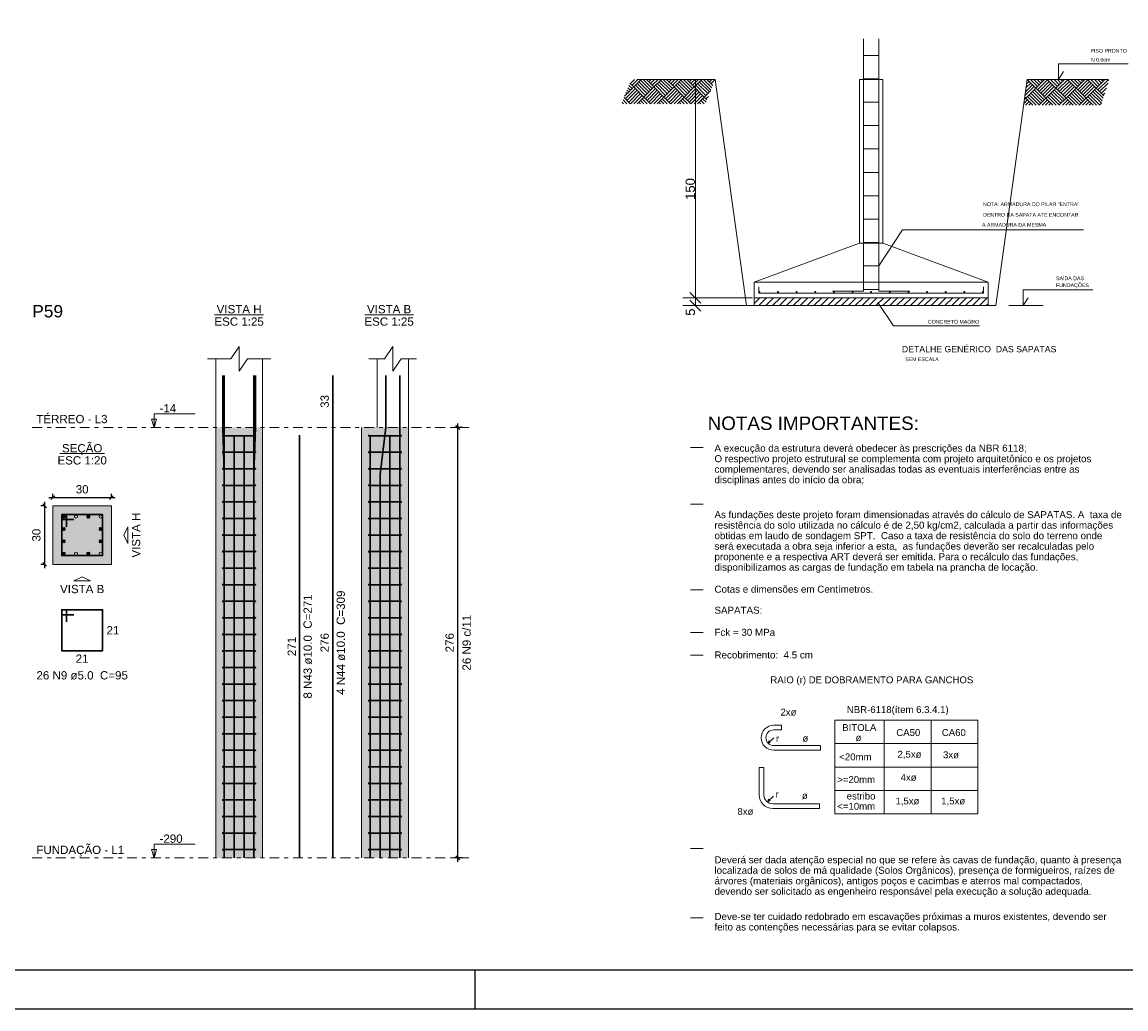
# Model space of a CAD drawing. Header units: millimetres. Extents: x 0 to 119, y 0 to 84.
# Tile 11 of 16: x 70 to 99, y 0 to 25. Entities that reach past the tile are written whole.
import ezdxf

# ---------------------------------------------------------------- set-up
doc = ezdxf.new("R2010")
doc.units = ezdxf.units.MM
doc.header["$MEASUREMENT"] = 0
doc.linetypes.add('DASHDOT', pattern=[2.54, 1.27, -0.635, 0, -0.635])
doc.linetypes.add('NULL', pattern=[0])
doc.layers.get('0').update_dxf_attribs({"lineweight": 18})
for name, color, linetype, lineweight in [('COTA', 7, 'Continuous', 5), ('Descrição da armadura', 7, 'Continuous', 0), ('DT-Barras na forma', 2, 'Continuous', 30), ('DT-Barras no corte', 5, 'Continuous', 5), ('DT-Barras rebatidas', 2, 'Continuous', 30), ('DT-Cotas', 9, 'Continuous', 5), ('DT-Estribos na forma', 2, 'Continuous', 30), ('DT-Forma', 5, 'Continuous', 5), ('DT-Hachura seção pilares', 254, 'Continuous', 5), ('DT-Hachura vista pilares', 254, 'Continuous', 5), ('DT-Pontilhado', 9, 'DASHDOT', 5), ('DT-Textos', 7, 'Continuous', 5), ('DT-Título', 3, 'Continuous', 20), ('Textos armaduras', 7, 'Continuous', 0)]:
    doc.layers.add(name, color=color, linetype=linetype, lineweight=lineweight)
doc.layers.add('SEDUC_MARF', color=1, linetype='Continuous')
doc.layers.add('SEDUC_MARGG', color=7, linetype='Continuous')
doc.styles.add('Arial', font='txt')
doc.dimstyles.new('UM_20.000000', dxfattribs={"dimtxt": 0.18, "dimasz": 0.1, "dimexe": 0.1, "dimexo": 0.2, "dimgap": 0, "dimtad": 1, "dimtih": 1, "dimtoh": 1, "dimdec": 1, "dimlfac": 20, "dimzin": 0, "dimdsep": 46, "dimtxsty": 'Standard', "dimcen": 0.09, "dimdle": 0.1, "dimadec": 1, "dimazin": 2, "dimtfac": 1, "dimtdec": 4, "dimtofl": 0, "dimtmove": 0, "dimatfit": 3, "dimfxl": 1, "dimtolj": 1, "dimarcsym": 0})
doc.dimstyles.new('UM_25.000000', dxfattribs={"dimtxt": 0.18, "dimasz": 0.1, "dimexe": 0.1, "dimexo": 0.2, "dimgap": 0, "dimtad": 1, "dimtih": 1, "dimtoh": 1, "dimdec": 1, "dimlfac": 25, "dimzin": 0, "dimdsep": 46, "dimtxsty": 'Standard', "dimcen": 0.09, "dimdle": 0.1, "dimadec": 1, "dimazin": 2, "dimtfac": 1, "dimtdec": 4, "dimtofl": 0, "dimtmove": 0, "dimatfit": 3, "dimfxl": 1, "dimtolj": 1, "dimarcsym": 0})

# ---------------------------------------------------------------- blocks, each defined once
blk = doc.blocks.new('_Oblique')
at = {"color": 0, "linetype": 'ByBlock', "lineweight": -2}
blk.add_line((-0.5, -0.5), (0.5, 0.5), dxfattribs=at)
blk = doc.blocks.new('*D123')
at = {"layer": 'Defpoints', "color": 0}
for p in [(71.081, 12.9), (70.87, 11.4), (71.081, 11.4)]:
    blk.add_point(p, dxfattribs=at)
at = {"layer": 'DT-Cotas', "color": 0, "lineweight": -2}
for p, q in [((70.881, 12.9), (70.77, 12.9)), ((70.87, 13), (70.87, 11.3)), ((70.881, 11.4), (70.77, 11.4))]:
    blk.add_line(p, q, dxfattribs=at)
at = {"layer": 'DT-Cotas', "color": 0, "lineweight": -2, "xscale": 0.1, "yscale": 0.1, "zscale": 0.1}
for p, rotation in [((70.87, 12.9), 90), ((70.87, 11.4), 270)]:
    blk.add_blockref('_Oblique', p, dxfattribs=dict(at, rotation=rotation))
at = {"layer": 'DT-Cotas', "color": 7, "insert": (70.658, 12.15), "char_height": 0.2118, "attachment_point": 5, "rotation": 90, "style": 'Arial'}
blk.add_mtext('\\A1;30', dxfattribs=at)
blk = doc.blocks.new('*D124')
at = {"layer": 'Defpoints', "color": 0}
for p in [(72.581, 13.112), (71.081, 12.9), (72.581, 12.9)]:
    blk.add_point(p, dxfattribs=at)
at = {"layer": 'DT-Cotas', "color": 0, "lineweight": -2}
for p, q in [((70.981, 13.112), (72.681, 13.112)), ((71.081, 13.1), (71.081, 13.212)), ((72.581, 13.1), (72.581, 13.212))]:
    blk.add_line(p, q, dxfattribs=at)
at = {"layer": 'DT-Cotas', "color": 0, "lineweight": -2, "xscale": 0.1, "yscale": 0.1, "zscale": 0.1, "rotation": 180}
blk.add_blockref('_Oblique', (71.081, 13.112), dxfattribs=at)
at = {"layer": 'DT-Cotas', "color": 0, "lineweight": -2, "xscale": 0.1, "yscale": 0.1, "zscale": 0.1}
blk.add_blockref('_Oblique', (72.581, 13.112), dxfattribs=at)
at = {"layer": 'DT-Cotas', "color": 7, "insert": (71.831, 13.324), "char_height": 0.2118, "attachment_point": 5, "rotation": 0.0057, "style": 'Arial'}
blk.add_mtext('\\A1;30', dxfattribs=at)
blk = doc.blocks.new('*D125')
at = {"layer": 'Defpoints', "color": 0}
for p in [(81.468, 14.912), (81.786, 14.912), (81.786, 3.872)]:
    blk.add_point(p, dxfattribs=at)
at = {"layer": 'DT-Cotas', "color": 0, "lineweight": -2}
for p, q in [((81.468, 3.772), (81.468, 15.012)), ((81.586, 14.912), (81.368, 14.912)), ((81.586, 3.872), (81.368, 3.872))]:
    blk.add_line(p, q, dxfattribs=at)
at = {"layer": 'DT-Cotas', "color": 0, "lineweight": -2, "xscale": 0.1, "yscale": 0.1, "zscale": 0.1}
for p, rotation in [((81.468, 14.912), 90), ((81.468, 3.872), 270)]:
    blk.add_blockref('_Oblique', p, dxfattribs=dict(at, rotation=rotation))
at = {"layer": 'DT-Cotas', "color": 7, "insert": (81.256, 9.392), "char_height": 0.2118, "attachment_point": 5, "rotation": 90, "style": 'Arial'}
blk.add_mtext('\\A1;276', dxfattribs=at)

msp = doc.modelspace()

# ---------------------------------------------------------------- hatches: boundary and pattern name
at = {"layer": 'DT-Hachura seção pilares', "linetype": 'Continuous'}
msp.add_hatch(color=254, dxfattribs=at).paths.add_polyline_path([(71.0814, 11.4001), (71.0814, 11.4001), (72.5814, 11.4001), (72.5814, 12.9001), (71.0814, 12.9001), (71.0814, 11.4001)])
at = {"layer": 'DT-Hachura vista pilares', "linetype": 'Continuous'}
for points in [[(75.2557, 3.8722), (75.2557, 14.9122), (76.4557, 14.9122), (76.4557, 3.8722), (75.2557, 3.8722)], [(78.9973, 3.8722), (78.9973, 14.9122), (80.1973, 14.9122), (80.1973, 3.8722), (78.9973, 3.8722)]]:
    msp.add_hatch(color=254, dxfattribs=at).paths.add_polyline_path(points)

# ---------------------------------------------------------------- linework, layer by layer
at = {"layer": 'COTA', "color": 4}
for p, q in [((91.8705, 24.8785), (91.8705, 18.407)), ((92.2585, 24.8785), (92.2585, 18.407)), ((91.8705, 24.4527), (92.2585, 24.4527)), ((91.8705, 23.8527), (92.2585, 23.8527)), ((91.8705, 23.2527), (92.2585, 23.2527)), ((91.8705, 22.6527), (92.2585, 22.6527)), ((91.8705, 22.0527), (92.2585, 22.0527)), ((91.8705, 21.4527), (92.2585, 21.4527)), ((91.8705, 20.8527), (92.2585, 20.8527)), ((91.8705, 20.2527), (92.2585, 20.2527)), ((91.8705, 19.6527), (92.2585, 19.6527)), ((91.8705, 19.0527), (92.2585, 19.0527)), ((91.0705, 18.407), (91.8705, 18.407)), ((91.8705, 18.4527), (92.2585, 18.4527)), ((93.0585, 18.407), (92.2585, 18.407)), ((87.4333, 14.398), (87.7536, 14.398)), ((87.4333, 12.9476), (87.7536, 12.9476)), ((87.4333, 10.7513), (87.7536, 10.7513)), ((87.4333, 9.6529), (87.7536, 9.6529)), ((87.4333, 9.0725), (87.7536, 9.0725)), ((91.1373, 5.0024), (91.1373, 7.4024)), ((91.1373, 7.4024), (94.7996, 7.4024)), ((92.3996, 5.0024), (92.3996, 7.4024)), ((93.5996, 5.0024), (93.5996, 7.4024)), ((94.7996, 7.4024), (94.7996, 5.0024)), ((91.1373, 6.8024), (94.7996, 6.8024)), ((91.1373, 6.2024), (94.7996, 6.2024)), ((91.1373, 5.6024), (94.7996, 5.6024)), ((91.1373, 5.0024), (94.7996, 5.0024)), ((87.4333, 4.112), (87.7536, 4.112)), ((87.4333, 2.3375), (87.7536, 2.3375))]:
    msp.add_line(p, q, dxfattribs=at)
at = {"layer": 'COTA'}
for p, q in [((98.658, 24.2398), (96.8649, 24.2398)), ((96.8649, 23.8357), (96.8649, 24.2398)), ((92.3645, 23.8357), (91.7645, 23.8357)), ((91.7645, 23.8357), (91.7645, 19.6357)), ((92.3645, 19.6357), (92.3645, 23.8357)), ((96.8649, 23.8357), (96.9962, 24.0375)), ((91.7645, 19.6357), (89.0645, 18.6357)), ((92.3645, 19.6357), (91.7645, 19.6357)), ((95.0645, 18.6357), (92.3645, 19.6357)), ((89.0645, 18.6357), (95.0645, 18.6357)), ((89.0645, 18.6357), (89.0645, 18.2357)), ((89.1845, 18.5157), (89.1845, 18.3557)), ((94.9445, 18.3557), (94.9445, 18.5157)), ((95.0645, 18.2357), (95.0645, 18.6357)), ((97.7537, 18.4398), (95.9606, 18.4398)), ((95.9606, 18.0357), (95.9606, 18.4398)), ((95.0645, 18.2357), (89.0645, 18.2357)), ((89.0645, 18.2357), (89.0645, 18.0357)), ((89.0645, 18.2357), (95.0645, 18.2357)), ((89.1845, 18.3557), (94.9445, 18.3557)), ((95.0645, 18.0357), (95.0645, 18.2357)), ((95.9606, 18.0357), (96.0919, 18.2375)), ((89.0645, 18.0357), (95.0645, 18.0357))]:
    msp.add_line(p, q, dxfattribs=at)
at = {"layer": 'COTA', "color": 9}
for p, q in [((85.8895, 23.7298), (85.9955, 23.8357)), ((85.9326, 23.6867), (86.0817, 23.8357)), ((85.9757, 23.6436), (86.1679, 23.8357)), ((88.0645, 23.8357), (86.0544, 23.8357)), ((86.4068, 23.5574), (86.1482, 23.816)), ((86.4499, 23.6005), (86.2146, 23.8357)), ((86.493, 23.6436), (86.3008, 23.8357)), ((86.3206, 23.816), (86.3403, 23.8357)), ((86.3637, 23.7729), (86.4265, 23.8357)), ((86.4068, 23.7298), (86.5127, 23.8357)), ((86.4499, 23.6867), (86.5989, 23.8357)), ((86.493, 23.6436), (86.6851, 23.8357)), ((86.924, 23.5574), (86.6654, 23.816)), ((86.9671, 23.6005), (86.7319, 23.8357)), ((87.0103, 23.6436), (86.8181, 23.8357)), ((86.8378, 23.816), (86.8576, 23.8357)), ((86.8809, 23.7729), (86.9438, 23.8357)), ((86.924, 23.7298), (87.03, 23.8357)), ((86.9671, 23.6867), (87.1162, 23.8357)), ((87.0103, 23.6436), (87.2024, 23.8357)), ((87.4413, 23.5574), (87.1827, 23.816)), ((87.4844, 23.6005), (87.2492, 23.8357)), ((87.5275, 23.6436), (87.3354, 23.8357)), ((87.3551, 23.816), (87.3748, 23.8357)), ((87.3982, 23.7729), (87.461, 23.8357)), ((87.4413, 23.7298), (87.5473, 23.8357)), ((87.4844, 23.6867), (87.6335, 23.8357)), ((87.5275, 23.6436), (87.7197, 23.8357)), ((87.9542, 23.5617), (87.6999, 23.816)), ((87.979, 23.6231), (87.7664, 23.8357)), ((88.0039, 23.6845), (87.8526, 23.8357)), ((87.8724, 23.816), (87.8921, 23.8357)), ((87.9155, 23.7729), (87.9783, 23.8357)), ((87.9586, 23.7298), (88.0645, 23.8357)), ((88.8645, 18.0357), (88.0645, 23.8357)), ((95.2645, 18.0357), (96.0645, 23.8357)), ((96.0486, 23.7206), (96.1141, 23.7861)), ((96.0624, 23.8206), (96.071, 23.8292)), ((96.0645, 23.8357), (98.1336, 23.8357)), ((96.2866, 23.6137), (96.0645, 23.8357)), ((96.3297, 23.6568), (96.1507, 23.8357)), ((96.3728, 23.6999), (96.2369, 23.8357)), ((96.2866, 23.6137), (96.5086, 23.8357)), ((96.4159, 23.743), (96.3231, 23.8357)), ((96.3297, 23.5706), (96.5883, 23.8292)), ((96.3728, 23.5275), (96.6314, 23.7861)), ((96.459, 23.7861), (96.4094, 23.8357)), ((96.5021, 23.8292), (96.4956, 23.8357)), ((96.8038, 23.6137), (96.5818, 23.8357)), ((96.8469, 23.6568), (96.668, 23.8357)), ((96.89, 23.6999), (96.7542, 23.8357)), ((96.8038, 23.6137), (97.0259, 23.8357)), ((96.9331, 23.743), (96.8404, 23.8357)), ((96.8469, 23.5706), (97.1056, 23.8292)), ((96.89, 23.5275), (97.1487, 23.7861)), ((96.9762, 23.7861), (96.9266, 23.8357)), ((97.0193, 23.8292), (97.0128, 23.8357)), ((97.3211, 23.6137), (97.099, 23.8357)), ((97.3642, 23.6568), (97.1853, 23.8357)), ((97.4073, 23.6999), (97.2715, 23.8357)), ((97.3211, 23.6137), (97.5431, 23.8357)), ((97.4504, 23.743), (97.3577, 23.8357)), ((97.3642, 23.5706), (97.6228, 23.8292)), ((97.4073, 23.5275), (97.6659, 23.7861)), ((97.4935, 23.7861), (97.4439, 23.8357)), ((97.5366, 23.8292), (97.5301, 23.8357)), ((97.8383, 23.6137), (97.6163, 23.8357)), ((97.8814, 23.6568), (97.7025, 23.8357)), ((97.9246, 23.6999), (97.7887, 23.8357)), ((97.8383, 23.6137), (98.0604, 23.8357)), ((97.9677, 23.743), (97.8749, 23.8357)), ((97.8814, 23.5706), (98.1401, 23.8292)), ((98.0108, 23.7861), (97.9611, 23.8357)), ((98.0539, 23.8292), (98.0474, 23.8357)), ((98.1614, 23.8079), (98.1336, 23.8357)), ((85.7423, 23.4102), (85.9757, 23.6436)), ((85.7602, 23.3418), (86.0188, 23.6005)), ((85.8033, 23.4712), (85.7775, 23.497)), ((85.8464, 23.5143), (85.8023, 23.5583)), ((85.8033, 23.2987), (86.0619, 23.5574)), ((85.8895, 23.5574), (85.8272, 23.6197)), ((85.8464, 23.2556), (86.105, 23.5143)), ((85.9326, 23.6005), (85.852, 23.681)), ((85.9757, 23.6436), (85.8769, 23.7424)), ((86.2344, 23.3849), (85.9757, 23.6436)), ((86.2775, 23.4281), (86.0188, 23.6867)), ((86.3206, 23.4712), (86.0619, 23.7298)), ((86.3637, 23.5143), (86.105, 23.7729)), ((86.2344, 23.3849), (86.493, 23.6436)), ((86.2775, 23.3418), (86.5361, 23.6005)), ((86.3206, 23.2987), (86.5792, 23.5574)), ((86.3637, 23.2556), (86.6223, 23.5143)), ((86.7516, 23.3849), (86.493, 23.6436)), ((86.7947, 23.4281), (86.5361, 23.6867)), ((86.8378, 23.4712), (86.5792, 23.7298)), ((86.8809, 23.5143), (86.6223, 23.7729)), ((86.7516, 23.3849), (87.0103, 23.6436)), ((86.7947, 23.3418), (87.0534, 23.6005)), ((86.8378, 23.2987), (87.0965, 23.5574)), ((86.8809, 23.2556), (87.1396, 23.5143)), ((87.2689, 23.3849), (87.0103, 23.6436)), ((87.312, 23.4281), (87.0534, 23.6867)), ((87.3551, 23.4712), (87.0965, 23.7298)), ((87.3982, 23.5143), (87.1396, 23.7729)), ((87.2689, 23.3849), (87.5275, 23.6436)), ((87.312, 23.3418), (87.5706, 23.6005)), ((87.3551, 23.2987), (87.6137, 23.5574)), ((87.3982, 23.2556), (87.6568, 23.5143)), ((87.7861, 23.3849), (87.5275, 23.6436)), ((87.8293, 23.4281), (87.5706, 23.6867)), ((87.8724, 23.4712), (87.6137, 23.7298)), ((87.9155, 23.5143), (87.6568, 23.7729)), ((87.7861, 23.3849), (87.9482, 23.547)), ((88.0017, 23.6867), (88.0069, 23.6919)), ((96.0073, 23.4206), (96.2434, 23.6568)), ((96.0211, 23.5206), (96.2003, 23.6999)), ((96.0279, 23.3551), (96.2866, 23.6137)), ((96.0348, 23.6206), (96.1572, 23.743)), ((96.459, 23.2689), (96.2003, 23.5275)), ((96.5021, 23.312), (96.2434, 23.5706)), ((96.5452, 23.3551), (96.2866, 23.6137)), ((96.4159, 23.4844), (96.6745, 23.743)), ((96.459, 23.4413), (96.7176, 23.6999)), ((96.5021, 23.3982), (96.7607, 23.6568)), ((96.5452, 23.3551), (96.8038, 23.6137)), ((96.9762, 23.2689), (96.7176, 23.5275)), ((97.0193, 23.312), (96.7607, 23.5706)), ((97.0624, 23.3551), (96.8038, 23.6137)), ((96.9331, 23.4844), (97.1918, 23.743)), ((96.9762, 23.4413), (97.2349, 23.6999)), ((97.0193, 23.3982), (97.278, 23.6568)), ((97.0624, 23.3551), (97.3211, 23.6137)), ((97.4935, 23.2689), (97.2349, 23.5275)), ((97.5366, 23.312), (97.278, 23.5706)), ((97.5797, 23.3551), (97.3211, 23.6137)), ((97.4504, 23.4844), (97.709, 23.743)), ((97.4935, 23.4413), (97.7521, 23.6999)), ((97.5366, 23.3982), (97.7952, 23.6568)), ((97.5797, 23.3551), (97.8383, 23.6137)), ((97.9917, 23.2879), (97.7521, 23.5275)), ((98.0129, 23.3529), (97.7952, 23.5706)), ((98.0341, 23.4179), (97.8383, 23.6137)), ((97.9246, 23.5275), (98.1403, 23.7432)), ((97.9677, 23.4844), (98.0985, 23.6153)), ((85.7163, 23.2134), (85.6781, 23.2516)), ((85.8025, 23.2134), (85.7029, 23.3129)), ((85.8887, 23.2134), (85.7278, 23.3743)), ((85.7602, 23.4281), (85.7526, 23.4356)), ((85.8904, 23.2134), (86.1482, 23.4712)), ((85.9766, 23.2134), (86.1913, 23.4281)), ((86.0628, 23.2134), (86.2344, 23.3849)), ((86.1473, 23.2134), (86.105, 23.2556)), ((86.2335, 23.2134), (86.1482, 23.2987)), ((86.3197, 23.2134), (86.1913, 23.3418)), ((86.4059, 23.2134), (86.2344, 23.3849)), ((86.4076, 23.2134), (86.6654, 23.4712)), ((86.4938, 23.2134), (86.7085, 23.4281)), ((86.58, 23.2134), (86.7516, 23.3849)), ((86.6646, 23.2134), (86.6223, 23.2556)), ((86.7508, 23.2134), (86.6654, 23.2987)), ((86.837, 23.2134), (86.7085, 23.3418)), ((86.9232, 23.2134), (86.7516, 23.3849)), ((86.9249, 23.2134), (87.1827, 23.4712)), ((87.0111, 23.2134), (87.2258, 23.4281)), ((87.0973, 23.2134), (87.2689, 23.3849)), ((87.1818, 23.2134), (87.1396, 23.2556)), ((87.268, 23.2134), (87.1827, 23.2987)), ((87.3543, 23.2134), (87.2258, 23.3418)), ((87.4405, 23.2134), (87.2689, 23.3849)), ((87.4421, 23.2134), (87.6999, 23.4712)), ((87.5284, 23.2134), (87.743, 23.4281)), ((87.6146, 23.2134), (87.7861, 23.3849)), ((87.6991, 23.2134), (87.6568, 23.2556)), ((87.7853, 23.2134), (87.6999, 23.2987)), ((87.8299, 23.255), (87.743, 23.3418)), ((87.8548, 23.3163), (87.7861, 23.3849)), ((87.8293, 23.3418), (87.8895, 23.4021)), ((95.9797, 23.2206), (96.071, 23.312)), ((95.9935, 23.3206), (96.0279, 23.3551)), ((96.0279, 23.3551), (96.0018, 23.3812)), ((96.0193, 23.174), (96.1141, 23.2689)), ((96.209, 23.174), (96.0279, 23.3551)), ((96.2952, 23.174), (96.071, 23.3982)), ((96.1055, 23.174), (96.1572, 23.2257)), ((96.3728, 23.1826), (96.1141, 23.4413)), ((96.4159, 23.2257), (96.1572, 23.4844)), ((96.3641, 23.174), (96.5452, 23.3551)), ((96.4503, 23.174), (96.5883, 23.312)), ((96.5365, 23.174), (96.6314, 23.2689)), ((96.7263, 23.174), (96.5452, 23.3551)), ((96.8125, 23.174), (96.5883, 23.3982)), ((96.6227, 23.174), (96.6745, 23.2257)), ((96.89, 23.1826), (96.6314, 23.4413)), ((96.9331, 23.2257), (96.6745, 23.4844)), ((96.8814, 23.174), (97.0624, 23.3551)), ((96.9676, 23.174), (97.1056, 23.312)), ((97.0538, 23.174), (97.1487, 23.2689)), ((97.2435, 23.174), (97.0624, 23.3551)), ((97.3297, 23.174), (97.1056, 23.3982)), ((97.14, 23.174), (97.1918, 23.2257)), ((97.4073, 23.1826), (97.1487, 23.4413)), ((97.4504, 23.2257), (97.1918, 23.4844)), ((97.3986, 23.174), (97.5797, 23.3551)), ((97.4849, 23.174), (97.6228, 23.312)), ((97.5711, 23.174), (97.6659, 23.2689)), ((97.7608, 23.174), (97.5797, 23.3551)), ((97.847, 23.174), (97.6228, 23.3982)), ((97.6573, 23.174), (97.709, 23.2257)), ((97.9246, 23.1826), (97.6659, 23.4413)), ((97.9677, 23.2257), (97.709, 23.4844)), ((97.9159, 23.174), (97.9732, 23.2313)), ((98.0108, 23.4413), (98.0568, 23.4873)), ((96.1917, 23.174), (96.2003, 23.1826)), ((96.709, 23.174), (96.7176, 23.1826)), ((97.2262, 23.174), (97.2349, 23.1826)), ((97.7435, 23.174), (97.7521, 23.1826)), ((89.0645, 18.0357), (88.8645, 18.0357)), ((95.0645, 18.0357), (95.2645, 18.0357)), ((95.5969, 18.0357), (96.4768, 18.0357))]:
    msp.add_line(p, q, dxfattribs=at)
at = {"layer": 'COTA', "color": 1}
for p, q in [((87.6685, 23.8357), (87.2368, 23.8357)), ((87.5568, 18.2357), (87.5568, 23.8357)), ((89.0245, 18.2357), (87.2368, 18.2357)), ((87.6685, 18.2357), (87.2368, 18.2357)), ((87.5568, 18.2357), (87.5568, 18.0357)), ((89.0645, 18.0936), (89.2066, 18.2357)), ((89.1834, 18.0357), (89.3834, 18.2357)), ((89.3602, 18.0357), (89.5602, 18.2357)), ((89.5369, 18.0357), (89.7369, 18.2357)), ((89.7137, 18.0357), (89.9137, 18.2357)), ((89.8905, 18.0357), (90.0905, 18.2357)), ((90.0673, 18.0357), (90.2673, 18.2357)), ((90.244, 18.0357), (90.444, 18.2357)), ((90.4208, 18.0357), (90.6208, 18.2357)), ((90.5976, 18.0357), (90.7976, 18.2357)), ((90.7744, 18.0357), (90.9744, 18.2357)), ((90.9512, 18.0357), (91.1512, 18.2357)), ((91.1279, 18.0357), (91.3279, 18.2357)), ((91.3047, 18.0357), (91.5047, 18.2357)), ((91.4815, 18.0357), (91.6815, 18.2357)), ((91.6583, 18.0357), (91.8583, 18.2357)), ((91.835, 18.0357), (92.035, 18.2357)), ((92.0118, 18.0357), (92.2118, 18.2357)), ((92.1886, 18.0357), (92.3886, 18.2357)), ((92.3654, 18.0357), (92.5654, 18.2357)), ((92.5421, 18.0357), (92.7421, 18.2357)), ((92.7189, 18.0357), (92.9189, 18.2357)), ((92.8957, 18.0357), (93.0957, 18.2357)), ((93.0725, 18.0357), (93.2725, 18.2357)), ((93.2493, 18.0357), (93.4493, 18.2357)), ((93.426, 18.0357), (93.626, 18.2357)), ((93.6028, 18.0357), (93.8028, 18.2357)), ((93.7796, 18.0357), (93.9796, 18.2357)), ((93.9564, 18.0357), (94.1564, 18.2357)), ((94.1331, 18.0357), (94.3331, 18.2357)), ((94.3099, 18.0357), (94.5099, 18.2357)), ((94.4867, 18.0357), (94.6867, 18.2357)), ((94.6635, 18.0357), (94.8635, 18.2357)), ((94.8402, 18.0357), (95.0402, 18.2357)), ((89.0245, 18.0357), (87.2368, 18.0357)), ((95.017, 18.0357), (95.0645, 18.0832))]:
    msp.add_line(p, q, dxfattribs=at)
at = {"layer": 'COTA', "color": 8, "linetype": 'Continuous'}
for p, q in [((92.2585, 19.0527), (92.8726, 19.9762)), ((92.8726, 19.9762), (97.5064, 19.9762)), ((92.2395, 18.1167), (92.6393, 17.5176)), ((92.6393, 17.5176), (94.845, 17.5176))]:
    msp.add_line(p, q, dxfattribs=at)
at = {"layer": 'COTA', "linetype": 'Continuous'}
for p, q in [((87.6968, 18.0957), (87.4168, 18.3757)), ((87.4168, 18.3757), (87.6968, 18.0957)), ((87.4168, 18.1757), (87.6968, 17.8957))]:
    msp.add_line(p, q, dxfattribs=at)
at = {"layer": 'COTA', "color": 1, "linetype": 'Continuous'}
for p, q in [((89.5649, 7.274), (89.7649, 7.274)), ((89.5649, 7.1541), (89.7649, 7.1541)), ((89.7649, 7.1541), (89.7649, 7.274)), ((89.5649, 6.9541), (89.4234, 6.8127)), ((89.4234, 6.8127), (89.4366, 6.874)), ((89.4784, 6.8323), (89.4234, 6.8127)), ((89.4366, 6.874), (89.4784, 6.8323)), ((90.7649, 6.7541), (89.5649, 6.7541)), ((90.7649, 6.634), (89.5649, 6.634)), ((90.7649, 6.7541), (90.7649, 6.634)), ((89.1923, 6.188), (89.3123, 6.188)), ((89.1923, 5.4889), (89.1923, 6.188)), ((89.3123, 5.4889), (89.3123, 6.188)), ((89.5581, 5.4592), (89.4167, 5.3179)), ((89.4167, 5.3179), (89.4298, 5.3792)), ((89.4298, 5.3792), (89.4716, 5.3374)), ((89.4716, 5.3374), (89.4167, 5.3179)), ((90.742, 5.2592), (89.542, 5.2592)), ((90.742, 5.1392), (89.542, 5.1392)), ((90.742, 5.2592), (90.742, 5.1392))]:
    msp.add_line(p, q, dxfattribs=at)
at = {"layer": 'COTA'}
for centre in [(89.1971, 18.3857), (89.675, 18.3857), (90.1529, 18.3857), (90.6308, 18.3857), (91.1087, 18.3857), (91.5866, 18.3857), (92.0645, 18.3857), (92.5424, 18.3857), (93.0203, 18.3857), (93.4982, 18.3857), (93.9761, 18.3857), (94.454, 18.3857), (94.9319, 18.3857)]:
    msp.add_circle(centre, 0.0126, dxfattribs=at)
at = {"layer": 'COTA', "color": 1, "linetype": 'Continuous'}
for centre, radius, start in [((89.5649, 6.9541), 0.32, 90), ((89.5649, 6.9541), 0.2, 90), ((89.542, 5.4889), 0.3496, 180), ((89.542, 5.4889), 0.2296, 180)]:
    msp.add_arc(centre, radius, start, 270, dxfattribs=at)
at = {"layer": 'DT-Barras na forma'}
for points in [[(75.4757, 3.8722), (75.4757, 13.7122), (75.4357, 14.9122), (75.4357, 16.2465)], [(75.4757, 3.8722), (75.4757, 14.9122), (75.4757, 16.2465)], [(76.2357, 3.8722), (76.2357, 14.9122), (76.2357, 16.2465)], [(76.2357, 3.8722), (76.2357, 13.7122), (76.2757, 14.9122), (76.2757, 16.2465)], [(79.4707, 3.8722), (79.4707, 13.7122), (79.6173, 14.9122), (79.6173, 16.2465)], [(79.9773, 3.8722), (79.9773, 14.9122), (79.9773, 16.2465)], [(75.4757, 3.8722), (75.4757, 14.7162)], [(75.7291, 3.8722), (75.7291, 14.7162)], [(75.9824, 3.8722), (75.9824, 14.7162)], [(79.2173, 3.8722), (79.2173, 14.7162)], [(79.724, 3.8722), (79.724, 14.7162)], [(71.4314, 12.3626), (71.4314, 12.6751), (71.3064, 12.6751), (71.3064, 11.6251), (72.3564, 11.6251), (72.3564, 12.6751), (71.3064, 12.6751), (71.3064, 12.5501), (71.6189, 12.5501)]]:
    msp.add_lwpolyline(points, dxfattribs=at)
at = {"layer": 'DT-Barras no corte'}
for p, q in [((71.3189, 12.5876), (71.3939, 12.6626)), ((71.3189, 12.6626), (71.3939, 12.5876)), ((71.9523, 12.5876), (72.0273, 12.6626)), ((71.9523, 12.6626), (72.0273, 12.5876)), ((71.3189, 12.2709), (71.3939, 12.3459)), ((71.3189, 12.3459), (71.3939, 12.2709)), ((72.2689, 12.2709), (72.3439, 12.3459)), ((72.2689, 12.3459), (72.3439, 12.2709)), ((71.3189, 11.9542), (71.3939, 12.0292)), ((71.3189, 12.0292), (71.3939, 11.9542)), ((72.2689, 11.9542), (72.3439, 12.0292)), ((72.2689, 12.0292), (72.3439, 11.9542)), ((71.3189, 11.6376), (71.3939, 11.7126)), ((71.3189, 11.7126), (71.3939, 11.6376)), ((71.9523, 11.6376), (72.0273, 11.7126)), ((71.9523, 11.7126), (72.0273, 11.6376))]:
    msp.add_line(p, q, dxfattribs=at)
for centre in [(71.3564, 12.6251), (71.6731, 12.6251), (71.9898, 12.6251), (72.3064, 12.6251), (71.3564, 12.3084), (72.3064, 12.3084), (71.3564, 11.9917), (72.3064, 11.9917), (71.3564, 11.6751), (71.6731, 11.6751), (71.9898, 11.6751), (72.3064, 11.6751)]:
    msp.add_circle(centre, 0.0375, dxfattribs=at)
at = {"layer": 'DT-Barras rebatidas'}
for points in [[(78.256, 3.8722), (78.256, 14.9122), (78.256, 16.2465)], [(77.4088, 3.8722), (77.4088, 14.7162)], [(71.4314, 9.9227), (71.4314, 10.2352), (71.3064, 10.2352), (71.3064, 9.1852), (72.3564, 9.1852), (72.3564, 10.2352), (71.3064, 10.2352), (71.3064, 10.1102), (71.6189, 10.1102)]]:
    msp.add_lwpolyline(points, dxfattribs=at)
at = {"layer": 'DT-Estribos na forma'}
for p, q in [((75.4457, 14.6999), (76.2657, 14.6999)), ((79.1873, 14.6999), (80.0073, 14.6999)), ((75.4457, 14.2752), (76.2657, 14.2752)), ((79.1873, 14.2752), (80.0073, 14.2752)), ((75.4457, 13.8506), (76.2657, 13.8506)), ((79.1873, 13.8506), (80.0073, 13.8506)), ((75.4457, 13.426), (76.2657, 13.426)), ((79.1873, 13.426), (80.0073, 13.426)), ((75.4457, 13.0014), (76.2657, 13.0014)), ((79.1873, 13.0014), (80.0073, 13.0014)), ((75.4457, 12.5768), (76.2657, 12.5768)), ((79.1873, 12.5768), (80.0073, 12.5768)), ((75.4457, 12.1522), (76.2657, 12.1522)), ((79.1873, 12.1522), (80.0073, 12.1522)), ((75.4457, 11.7276), (76.2657, 11.7276)), ((79.1873, 11.7276), (80.0073, 11.7276)), ((75.4457, 11.3029), (76.2657, 11.3029)), ((79.1873, 11.3029), (80.0073, 11.3029)), ((75.4457, 10.8783), (76.2657, 10.8783)), ((79.1873, 10.8783), (80.0073, 10.8783)), ((75.4457, 10.4537), (76.2657, 10.4537)), ((79.1873, 10.4537), (80.0073, 10.4537)), ((75.4457, 10.0291), (76.2657, 10.0291)), ((79.1873, 10.0291), (80.0073, 10.0291)), ((75.4457, 9.6045), (76.2657, 9.6045)), ((79.1873, 9.6045), (80.0073, 9.6045)), ((75.4457, 9.1799), (76.2657, 9.1799)), ((79.1873, 9.1799), (80.0073, 9.1799)), ((75.4457, 8.7552), (76.2657, 8.7552)), ((79.1873, 8.7552), (80.0073, 8.7552)), ((75.4457, 8.3306), (76.2657, 8.3306)), ((79.1873, 8.3306), (80.0073, 8.3306)), ((75.4457, 7.906), (76.2657, 7.906)), ((79.1873, 7.906), (80.0073, 7.906)), ((75.4457, 7.4814), (76.2657, 7.4814)), ((79.1873, 7.4814), (80.0073, 7.4814)), ((75.4457, 7.0568), (76.2657, 7.0568)), ((79.1873, 7.0568), (80.0073, 7.0568)), ((75.4457, 6.6322), (76.2657, 6.6322)), ((79.1873, 6.6322), (80.0073, 6.6322)), ((75.4457, 6.2076), (76.2657, 6.2076)), ((79.1873, 6.2076), (80.0073, 6.2076)), ((75.4457, 5.7829), (76.2657, 5.7829)), ((79.1873, 5.7829), (80.0073, 5.7829)), ((75.4457, 5.3583), (76.2657, 5.3583)), ((79.1873, 5.3583), (80.0073, 5.3583)), ((75.4457, 4.9337), (76.2657, 4.9337)), ((79.1873, 4.9337), (80.0073, 4.9337)), ((75.4457, 4.5091), (76.2657, 4.5091)), ((79.1873, 4.5091), (80.0073, 4.5091)), ((75.4457, 4.0845), (76.2657, 4.0845)), ((79.1873, 4.0845), (80.0073, 4.0845))]:
    msp.add_line(p, q, dxfattribs=at)
for centre in [(75.4457, 14.6999), (76.2657, 14.6999), (79.1873, 14.6999), (80.0073, 14.6999), (75.4457, 14.2752), (76.2657, 14.2752), (79.1873, 14.2752), (80.0073, 14.2752), (75.4457, 13.8506), (76.2657, 13.8506), (79.1873, 13.8506), (80.0073, 13.8506), (75.4457, 13.426), (76.2657, 13.426), (79.1873, 13.426), (80.0073, 13.426), (75.4457, 13.0014), (76.2657, 13.0014), (79.1873, 13.0014), (80.0073, 13.0014), (75.4457, 12.5768), (76.2657, 12.5768), (79.1873, 12.5768), (80.0073, 12.5768), (75.4457, 12.1522), (76.2657, 12.1522), (79.1873, 12.1522), (80.0073, 12.1522), (75.4457, 11.7276), (76.2657, 11.7276), (79.1873, 11.7276), (80.0073, 11.7276), (75.4457, 11.3029), (76.2657, 11.3029), (79.1873, 11.3029), (80.0073, 11.3029), (75.4457, 10.8783), (76.2657, 10.8783), (79.1873, 10.8783), (80.0073, 10.8783), (75.4457, 10.4537), (76.2657, 10.4537), (79.1873, 10.4537), (80.0073, 10.4537), (75.4457, 10.0291), (76.2657, 10.0291), (79.1873, 10.0291), (80.0073, 10.0291), (75.4457, 9.6045), (76.2657, 9.6045), (79.1873, 9.6045), (80.0073, 9.6045), (75.4457, 9.1799), (76.2657, 9.1799), (79.1873, 9.1799), (80.0073, 9.1799), (75.4457, 8.7552), (76.2657, 8.7552), (79.1873, 8.7552), (80.0073, 8.7552), (75.4457, 8.3306), (76.2657, 8.3306), (79.1873, 8.3306), (80.0073, 8.3306), (75.4457, 7.906), (76.2657, 7.906), (79.1873, 7.906), (80.0073, 7.906), (75.4457, 7.4814), (76.2657, 7.4814), (79.1873, 7.4814), (80.0073, 7.4814), (75.4457, 7.0568), (76.2657, 7.0568), (79.1873, 7.0568), (80.0073, 7.0568), (75.4457, 6.6322), (76.2657, 6.6322), (79.1873, 6.6322), (80.0073, 6.6322), (75.4457, 6.2076), (76.2657, 6.2076), (79.1873, 6.2076), (80.0073, 6.2076), (75.4457, 5.7829), (76.2657, 5.7829), (79.1873, 5.7829), (80.0073, 5.7829), (75.4457, 5.3583), (76.2657, 5.3583), (79.1873, 5.3583), (80.0073, 5.3583), (75.4457, 4.9337), (76.2657, 4.9337), (79.1873, 4.9337), (80.0073, 4.9337), (75.4457, 4.5091), (76.2657, 4.5091), (79.1873, 4.5091), (80.0073, 4.5091), (75.4457, 4.0845), (76.2657, 4.0845), (79.1873, 4.0845), (80.0073, 4.0845)]:
    msp.add_circle(centre, 0.01, dxfattribs=at)
at = {"layer": 'DT-Forma'}
for p, q in [((75.2557, 14.9122), (75.2557, 16.6701)), ((76.4557, 14.9122), (76.4557, 16.6701)), ((79.3973, 14.9122), (79.3973, 16.6701)), ((80.1973, 14.9122), (80.1973, 16.6701)), ((75.2557, 3.8722), (75.2557, 14.9122)), ((76.4557, 3.8722), (76.4557, 14.9122)), ((78.9973, 3.8722), (78.9973, 14.9122)), ((80.1973, 3.8722), (80.1973, 14.9122))]:
    msp.add_line(p, q, dxfattribs=at)
for points in [[(75.0439, 16.6701), (75.6439, 16.6701), (75.8557, 16.9878), (75.8557, 16.3524), (76.0675, 16.6701), (76.6675, 16.6701)], [(79.1855, 16.6701), (79.5855, 16.6701), (79.7973, 16.9878), (79.7973, 16.3524), (80.0091, 16.6701), (80.4091, 16.6701)]]:
    msp.add_lwpolyline(points, dxfattribs=at)
msp.add_lwpolyline([(71.0814, 11.4001), (72.5814, 11.4001), (72.5814, 12.9001), (71.0814, 12.9001), (71.0814, 11.4001)], close=True, dxfattribs=at)
at = {"layer": 'DT-Pontilhado', "ltscale": 0.2}
for p, q in [((70.5519, 14.9122), (81.7858, 14.9122)), ((70.5519, 3.8722), (81.7858, 3.8722))]:
    msp.add_line(p, q, dxfattribs=at)
at = {"layer": 'DT-Textos'}
for p, q in [((75.2259, 17.8032), (76.4856, 17.8032)), ((79.0816, 17.8032), (80.3249, 17.8032)), ((71.2592, 14.245), (72.4037, 14.245))]:
    msp.add_line(p, q, dxfattribs=at)
for points in [[(73.6762, 14.9122), (73.7398, 15.124), (73.6127, 15.124), (73.6762, 14.9122), (73.6762, 15.2622), (74.7262, 15.2622)], [(73.6762, 3.8722), (73.7398, 4.084), (73.6127, 4.084), (73.6762, 3.8722), (73.6762, 4.2222), (74.7262, 4.2222)]]:
    msp.add_lwpolyline(points, dxfattribs=at)
for points in [[(73.005, 12.1501), (73.005, 11.9383), (72.8991, 12.1501), (73.005, 12.3619), (73.005, 12.1501)], [(71.8314, 10.9765), (71.6196, 10.9765), (71.8314, 11.0824), (72.0432, 10.9765), (71.8314, 10.9765)]]:
    msp.add_lwpolyline(points, close=True, dxfattribs=at)
at = {"layer": 'SEDUC_MARF'}
msp.add_line((81.9015, 1), (81.9015, 0), dxfattribs=at)
msp.add_lwpolyline([(118.9, 84.1), (0, 84.1), (0, 0), (118.9, 0)], close=True, dxfattribs=at)
at = {"layer": 'SEDUC_MARGG'}
msp.add_lwpolyline([(2.5, 1), (117.9, 1), (117.9, 83.1), (2.5, 83.1), (2.5, 1)], dxfattribs=at)

# ---------------------------------------------------------------- texts
at = {"layer": 'COTA', "linetype": 'NULL', "attachment_point": 7, "line_spacing_factor": 0.9, "style": 'Arial'}
for s, insert, char_height, width in [('PISO PRONTO', (97.6896, 24.5209), 0.096, 5.376), ('N 0.0cm', (97.7008, 24.2913), 0.096, 5.376), ('NOTA: ARMADURA DO PILAR "ENTRA" ', (94.9354, 20.5849), 0.096, 5.376), ('DENTRO DA SAPATA ATÉ ENCONTAR ', (94.9354, 20.3145), 0.096, 5.376), ('A ARMADURA DA MESMA', (94.9082, 20.0585), 0.096, 5.376), ('SAÍDA DAS', (96.8061, 18.6863), 0.096, 5.376), ('FUNDAÇÕES', (96.8061, 18.4812), 0.096, 5.376), ('CONCRETO MAGRO', (93.5234, 17.573), 0.096, 5.376), ('A execução da estrutura deverá obedecer às prescrições da NBR 6118;\\PO respectivo projeto estrutural se complementa com projeto arquitetônico e os projetos complementares, devendo ser analisadas todas as eventuais interferências entre as disciplinas antes do início da obra;', (88.047, 13.4274), 0.1796407, 10.43378), ('As fundações deste projeto foram dimensionadas através do cálculo de SAPATAS. A  taxa de resistência do solo utilizada no cálculo é de 2,50 kg/cm2, calculada a partir das informações obtidas em laudo de sondagem SPT.  Caso a taxa de resistência do solo do terreno onde será executada a obra seja inferior a esta,  as fundações deverão ser recalculadas pelo proponente e a respectiva ART deverá ser emitida. Para o recálculo das fundações, disponibilizamos as cargas de fundação em tabela na prancha de locação.', (88.047, 11.1826), 0.1796407, 10.43378), ('Cotas e dimensões em Centímetros.\\P\\PSAPATAS:', (88.047, 10.1316), 0.179641, 10.43378), ('Fck = 30 MPa', (88.047, 9.5652), 0.179641, 18.970509), ('Recobrimento:  4.5 cm', (88.047, 8.9849), 0.179641, 18.970509), ('RAIO (r) DE DOBRAMENTO PARA GANCHOS ', (89.4803, 8.298), 0.176, 15.2064), ('2xø', (89.7387, 7.5185), 0.176, 1.2672), ('NBR-6118(ítem 6.3.4.1)', (91.4419, 7.5356), 0.176, 9.2928), ('BITOLA', (91.3243, 7.1249), 0.176, 2.5344), ('CA50', (92.7099, 6.9969), 0.176, 1.6896), ('CA60', (93.8771, 6.9969), 0.176, 1.6896), ('r', (89.6211, 6.8425), 0.176, 0.4224), ('ø', (90.3027, 6.8481), 0.176, 0.4224), ('ø', (91.6659, 6.8633), 0.176, 0.4224), ('<20mm', (91.2483, 6.3737), 0.176, 2.112), ('2,5xø', (92.7403, 6.4097), 0.176, 2.112), ('3xø', (93.9075, 6.4249), 0.176, 1.2672), ('>=20mm', (91.1955, 5.7913), 0.176, 2.5344), ('4xø', (92.8203, 5.8449), 0.176, 1.2672), ('r', (89.6131, 5.4169), 0.176, 0.4224), ('ø', (90.2883, 5.3777), 0.176, 0.4224), ('estribo', (91.4371, 5.3681), 0.176, 2.9568), ('1,5xø', (92.6875, 5.2121), 0.176, 2.112), ('1,5xø', (93.8619, 5.2121), 0.176, 2.112), ('8xø', (88.6355, 4.9729), 0.176, 1.2672), ('<=10mm', (91.1963, 5.1065), 0.176, 2.5344), ('Deverá ser dada atenção especial no que se refere às cavas de fundação, quanto à presença localizada de solos de má qualidade (Solos Orgânicos), presença de formigueiros, raízes de árvores (materiais orgânicos), antigos poços e cacimbas e aterros mal compactados, devendo ser solicitado as engenheiro responsável pela execução a solução adequada.', (88.047, 2.8706), 0.1796407, 10.43378), ('Deve-se ter cuidado redobrado em escavações próximas a muros existentes, devendo ser feito as contenções necessárias para se evitar colapsos.', (88.047, 1.9559), 0.1796407, 10.43378)]:
    msp.add_mtext(s, dxfattribs=dict(at, insert=insert, char_height=char_height, width=width))
at = {"layer": 'COTA', "color": 2, "linetype": 'NULL', "char_height": 0.24, "attachment_point": 7, "rotation": 90.00021, "line_spacing_factor": 0.9, "style": 'Arial'}
for s, insert, width in [('150', (87.5483, 20.7457), 1.728), ('5', (87.5507, 17.7745), 0.576)]:
    msp.add_mtext(s, dxfattribs=dict(at, insert=insert, width=width))
at = {"layer": 'COTA', "color": 4, "linetype": 'NULL', "attachment_point": 7, "line_spacing_factor": 0.9, "style": 'Arial'}
for s, insert, char_height, width in [('DETALHE GENÉRICO  DAS SAPATAS ', (92.8529, 16.8373), 0.16, 8.666885), ('NOTAS IMPORTANTES:', (87.8715, 14.8416), 0.3456, 14.92992)]:
    msp.add_mtext(s, dxfattribs=dict(at, insert=insert, char_height=char_height, width=width))
at = {"layer": 'COTA', "color": 7, "linetype": 'NULL', "insert": (92.9393, 16.6099), "char_height": 0.096, "width": 7.92, "attachment_point": 7, "line_spacing_factor": 0.9, "style": 'Arial'}
msp.add_mtext('SEM ESCALA', dxfattribs=at)
at = {"layer": 'Descrição da armadura', "linetype": 'NULL', "char_height": 0.2118, "attachment_point": 8, "rotation": 90.00021, "line_spacing_factor": 0.9, "style": 'Arial'}
for s, insert, width in [('8 N43 ø10.0  C=271', (77.726, 9.2938), 5.239541), ('4 N44 ø10.0  C=309', (78.574, 9.3918), 5.239541), ('26 N9 c/11', (81.7998, 9.3922), 2.845127)]:
    msp.add_mtext(s, dxfattribs=dict(at, insert=insert, width=width))
at = {"layer": 'Descrição da armadura', "linetype": 'NULL', "insert": (71.8319, 8.4437), "char_height": 0.2118, "width": 4.594404, "attachment_point": 8, "line_spacing_factor": 0.9, "style": 'Arial'}
msp.add_mtext('26 N9 ø5.0  C=95', dxfattribs=at)
at = {"layer": 'DT-Textos', "linetype": 'NULL', "char_height": 0.2118, "line_spacing_factor": 0.798, "style": 'Arial'}
for s, insert, width, attachment_point in [('VISTA H', (75.8559, 17.8347), 2.255996, 8), ('VISTA B', (79.7029, 17.8347), 2.223994, 8), ('ESC 1:25', (75.8559, 17.5177), 2.482559, 8), ('ESC 1:25', (79.7029, 17.5177), 2.482559, 8), ('-14', (73.8159, 15.2977), 0.838281, 7), ('TÉRREO - L3', (70.6579, 15.0177), 3.577422, 7), ('SEÇÃO', (71.8319, 14.2068), 2.030566, 8), ('ESC 1:20', (71.8319, 13.9587), 2.482559, 8), ('VISTA B', (71.8319, 10.6587), 2.223994, 8), ('-290', (73.8159, 4.2577), 1.16085, 7), ('FUNDAÇÃO - L1', (70.6579, 3.9078), 4.415137, 7)]:
    msp.add_mtext(s, dxfattribs=dict(at, insert=insert, width=width, attachment_point=attachment_point))
at = {"layer": 'DT-Textos', "linetype": 'NULL', "insert": (73.323, 12.1498), "char_height": 0.2118, "width": 2.255996, "attachment_point": 8, "rotation": 90.00021, "line_spacing_factor": 0.798, "style": 'Arial'}
msp.add_mtext('VISTA H', dxfattribs=at)
at = {"layer": 'DT-Título', "linetype": 'NULL', "insert": (70.5519, 17.7286), "char_height": 0.3177, "width": 1.565781, "attachment_point": 7, "line_spacing_factor": 0.798, "style": 'Arial'}
msp.add_mtext('P59', dxfattribs=at)
at = {"layer": 'Textos armaduras', "linetype": 'NULL', "char_height": 0.2118, "attachment_point": 8, "rotation": 90.00021, "line_spacing_factor": 0.9, "style": 'Arial'}
for s, insert, width in [('33', (78.1588, 15.5793), 1.045137), ('271', (77.3116, 9.2942), 1.367705), ('276', (78.1588, 9.3922), 1.367705)]:
    msp.add_mtext(s, dxfattribs=dict(at, insert=insert, width=width))
at = {"layer": 'Textos armaduras', "linetype": 'NULL', "char_height": 0.2118, "width": 1.045137, "line_spacing_factor": 0.9, "style": 'Arial'}
for insert, attachment_point in [((72.4564, 9.8161), 1), ((71.8314, 9.0879), 2)]:
    msp.add_mtext('21', dxfattribs=dict(at, insert=insert, attachment_point=attachment_point))

# ---------------------------------------------------------------- dimensions: what is measured, and where the dimension line sits
at = {"layer": 'DT-Cotas'}
for base, p1, p2, dimstyle, override, picture, middle in [((81.4681, 14.9122), (81.7858, 3.8722), (81.7858, 14.9122), 'UM_25.000000', {"dimtxt": 0.2118, "dimasz": 0.1, "dimexe": 0.1, "dimexo": 0.2, "dimtad": 1, "dimtih": 0, "dimtoh": 0, "dimdec": 1, "dimlfac": 25, "dimzin": 8, "dimtxsty": 'Arial', "dimblk": 'Oblique', "dimblk1": 'Oblique', "dimblk2": 'Oblique', "dimsah": 1, "dimdle": 0.1, "dimse1": 0, "dimse2": 0, "dimclrt": 7, "dimadec": 1, "dimazin": 3, "dimtmove": 2, "dimldrblk": 'Oblique'}, '*D125', (81.2563, 9.3922)), ((70.8696, 11.4001), (71.0814, 12.9001), (71.0814, 11.4001), 'UM_20.000000', {"dimtxt": 0.2118, "dimasz": 0.1, "dimexe": 0.1, "dimexo": 0.2, "dimtad": 1, "dimtih": 0, "dimtoh": 0, "dimdec": 1, "dimlfac": 20, "dimzin": 8, "dimtxsty": 'Arial', "dimblk": 'Oblique', "dimblk1": 'Oblique', "dimblk2": 'Oblique', "dimsah": 1, "dimdle": 0.1, "dimse1": 0, "dimse2": 0, "dimclrt": 7, "dimadec": 1, "dimazin": 3, "dimtmove": 2, "dimldrblk": 'Oblique'}, '*D123', (70.6578, 12.1501))]:
    dim = msp.add_linear_dim(base=base, p1=p1, p2=p2, angle=90, dimstyle=dimstyle, override=override, dxfattribs=at)
    dim.commit()
    dim.dimension.update_dxf_attribs({"geometry": picture, "text_midpoint": middle, "dimtype": 160, "text_rotation": 90})
dim = msp.add_linear_dim(base=(72.5814, 13.1119), p1=(71.0814, 12.9001), p2=(72.5814, 12.9001), dimstyle='UM_20.000000', override={"dimtxt": 0.2118, "dimasz": 0.1, "dimexe": 0.1, "dimexo": 0.2, "dimtad": 1, "dimtih": 0, "dimtoh": 0, "dimdec": 1, "dimlfac": 20, "dimzin": 8, "dimtxsty": 'Arial', "dimblk": 'Oblique', "dimblk1": 'Oblique', "dimblk2": 'Oblique', "dimsah": 1, "dimdle": 0.1, "dimse1": 0, "dimse2": 0, "dimclrt": 7, "dimadec": 1, "dimazin": 3, "dimtmove": 2, "dimldrblk": 'Oblique'}, dxfattribs=at)
dim.commit()
dim.dimension.update_dxf_attribs({"geometry": '*D124', "text_midpoint": (71.8314, 13.3237), "dimtype": 160, "text_rotation": 0.00573})

doc.saveas('drawing.dxf')
